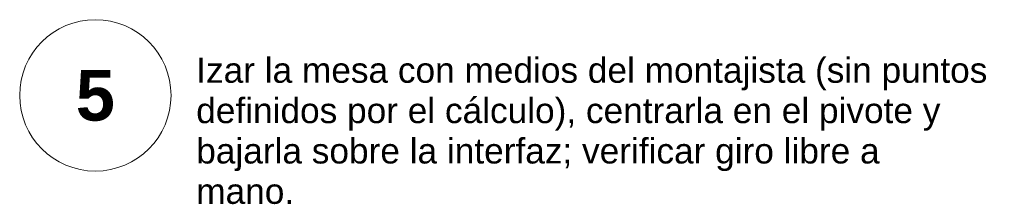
# Model space of a CAD drawing. Header units: millimetres. Extents: x 0 to 841, y 0 to 594.
# Tile 20 of 31: x 204 to 282, y 406 to 421. Entities that reach past the tile are written whole.
import ezdxf
from ezdxf.enums import TextEntityAlignment as Align

# ---------------------------------------------------------------- set-up
doc = ezdxf.new("R2010")
doc.units = ezdxf.units.MM
doc.layers.add('FINA', color=7, linetype='CONTINUOUS', lineweight=18)
doc.layers.add('TXT', color=7, linetype='CONTINUOUS', lineweight=25)
doc.styles.add('STD', font='LiberationSans-Regular.ttf')
doc.styles.add('STDB', font='LiberationSans-Bold.ttf')

msp = doc.modelspace()

# ---------------------------------------------------------------- linework, layer by layer
at = {"layer": 'FINA'}
msp.add_circle((210, 415), 6, dxfattribs=at)

# ---------------------------------------------------------------- texts
at = {"layer": 'TXT', "style": 'STD'}
for s, p in [('Izar la mesa con medios del montajista (sin puntos', (218, 418)), ('definidos por el cálculo), centrarla en el pivote y', (218, 414.8)), ('bajarla sobre la interfaz; verificar giro libre a', (218, 411.6)), ('mano.', (218, 408.4))]:
    msp.add_text(s, height=2, dxfattribs=at).set_placement(p, align=Align.TOP_LEFT)
at = {"layer": 'TXT', "style": 'STDB'}
msp.add_text('5', height=4, dxfattribs=at).set_placement((210, 415), align=Align.MIDDLE_CENTER)

doc.saveas('drawing.dxf')
